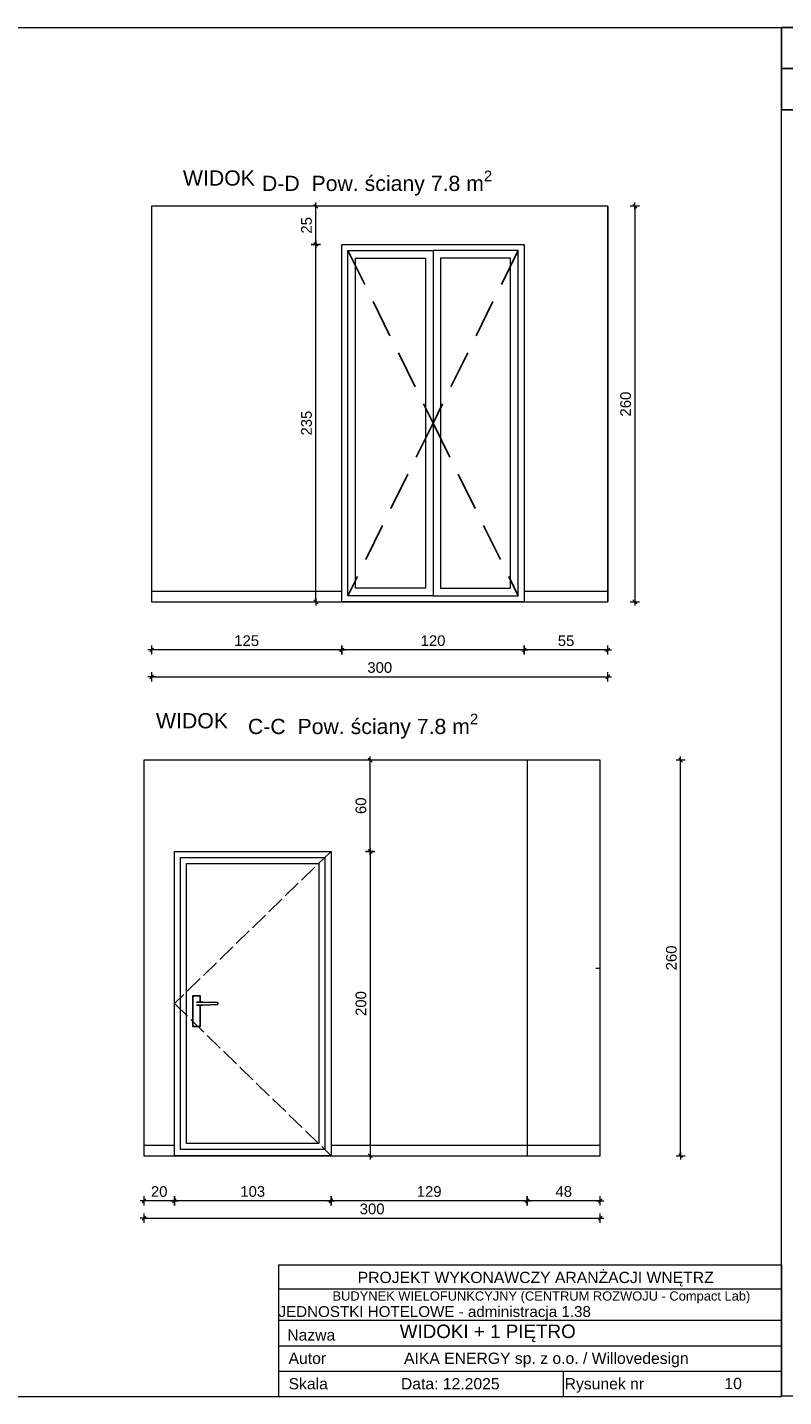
# Model space of a CAD drawing. Header units: millimetres. Extents: x 69081 to 158617, y -37521 to -9534.
# Tile 22 of 256: x 79746 to 80244, y -16424 to -15524. Entities that reach past the tile are written whole.
import ezdxf
from ezdxf.enums import TextEntityAlignment as Align

# ---------------------------------------------------------------- set-up
doc = ezdxf.new("R2010")
doc.units = ezdxf.units.MM
doc.linetypes.add('ACAD_ISO02W100', pattern=[15, 12, -3])
doc.linetypes.add('HIDDEN', pattern=[0.375, 0.25, -0.125])
for name, color, linetype in [('A-DRZ', 7, 'Continuous'), ('A-UKRYTE', 8, 'HIDDEN'), ('ADMINISTRACJA RYSUNKI', 7, 'Continuous'), ('F-BIL', 1, 'Continuous'), ('F-BIL-OP', 3, 'Continuous'), ('F-BIL-TA', 1, 'Continuous')]:
    doc.layers.add(name, color=color, linetype=linetype)
for name, color, linetype, lineweight in [('A_02_VIEW_1', 5, 'Continuous', 9), ('Aika MEBLE wypełnienie', 8, 'Continuous', 0), ('AIKA NUMERACJA ŚCIAN', 30, 'Continuous', 5), ('Aika OPISY', 7, 'Continuous', 20), ('AIKA tabelka ogólna 25', 7, 'Continuous', 20), ('Aika WYMIAROWANIE 25', 7, 'Continuous', 20)]:
    doc.layers.add(name, color=color, linetype=linetype, lineweight=lineweight)
doc.layers.add('Aika MEBLE WIDOKOWA', color=4, linetype='Continuous', lineweight=20, transparency=0.3)
doc.styles.add('AM_arial', font='arial.ttf')
doc.styles.add('Annotative', font='arial.ttf')
doc.styles.add('SIMPLEX', font='simplex', dxfattribs={"width": 0.85})
doc.styles.get("Standard").update_dxf_attribs({"font": 'arial.ttf'})
doc.dimstyles.new('Dwudziestka', dxfattribs={"dimtxt": 7, "dimasz": 0.6, "dimexe": 5, "dimexo": 0, "dimgap": 2.5, "dimtad": 1, "dimdec": 3, "dimrnd": 0.5, "dimdsep": 46, "dimtxsty": 'AM_arial', "dimblk": 'znacznik', "dimcen": 0.09, "dimdle": 5, "dimse1": 1, "dimse2": 1, "dimclre": 256, "dimadec": 0, "dimazin": 0, "dimtfac": 0.4, "dimtdec": 3, "dimtix": 1, "dimtofl": 0, "dimtmove": 2, "dimatfit": 3, "dimldrblk": 'NONE', "dimfxl": 1, "dimtfillclr": 256, "dimtolj": 1, "dimlwd": 18, "dimlwe": 15, "dimarcsym": 0})

# ---------------------------------------------------------------- blocks, each defined once
blk = doc.blocks.new('OKNO')
at = {"layer": 'A-UKRYTE', "ltscale": 100}
for points in [[(-56, 231), (0, 117.5), (-56, 4)], [(56, 231), (0, 117.5), (56, 4)]]:
    blk.add_lwpolyline(points, dxfattribs=at)
at = {"layer": 'A_02_VIEW_1'}
for points in [[(-60, 235), (60, 235), (60, 0), (-60, 0)], [(-56, 231), (0, 231), (0, 4), (-56, 4)], [(0, 4), (56, 4), (56, 231), (0, 231)]]:
    blk.add_lwpolyline(points, close=True, dxfattribs=at)
at = {"layer": 'A_02_VIEW_1', "color": 4}
for points in [[(-51, 226), (-5, 226), (-5, 9), (-51, 9)], [(5, 9), (51, 9), (51, 226), (5, 226)]]:
    blk.add_lwpolyline(points, close=True, dxfattribs=at)
blk = doc.blocks.new('znacznik')
at = {"color": 0}
for points in [[(-4, 0), (4, 0)], [(0, -5), (0, 5)]]:
    blk.add_lwpolyline(points, dxfattribs=at)
at = {"color": 1}
blk.add_lwpolyline([(-2.1, -2.1), (2.1, 2.1)], dxfattribs=at)
blk = doc.blocks.new('*D2635')
at = {"layer": 'Aika WYMIAROWANIE 25', "color": 0, "transparency": 16777216}
blk.add_line((80145.75, -15642.51), (80145.75, -15901.31), dxfattribs=at)
at = {"layer": 'Defpoints', "color": 0, "transparency": 16777216}
for p in [(80128, -15641.91), (80128, -15901.91), (80145.75, -15901.91)]:
    blk.add_point(p, dxfattribs=at)
at = {"layer": 'Aika WYMIAROWANIE 25', "color": 0, "linetype": 'ByBlock', "transparency": 16777216, "xscale": 0.6, "yscale": 0.6, "zscale": 0.6}
for p, rotation in [((80145.75, -15641.91), 90), ((80145.75, -15901.91), 270)]:
    blk.add_blockref('znacznik', p, dxfattribs=dict(at, rotation=rotation))
at = {"layer": 'Aika WYMIAROWANIE 25', "color": 0, "transparency": 16777216, "insert": (80139.68, -15771.91), "char_height": 7, "attachment_point": 5, "rotation": 90, "style": 'AM_arial'}
blk.add_mtext('\\A1;260', dxfattribs=at)
blk = doc.blocks.new('_None')
blk = doc.blocks.new('*D2636')
at = {"layer": 'Aika WYMIAROWANIE 25', "color": 0, "transparency": 16777216}
blk.add_line((80127.4, -15933.5), (80073.65, -15933.5), dxfattribs=at)
at = {"layer": 'Defpoints', "color": 0, "transparency": 16777216}
for p in [(80073.05, -15901.91), (80128, -15901.91), (80073.05, -15933.5)]:
    blk.add_point(p, dxfattribs=at)
at = {"layer": 'Aika WYMIAROWANIE 25', "color": 0, "linetype": 'ByBlock', "transparency": 16777216, "xscale": 0.6, "yscale": 0.6, "zscale": 0.6, "rotation": 180}
blk.add_blockref('znacznik', (80073.05, -15933.5), dxfattribs=at)
at = {"layer": 'Aika WYMIAROWANIE 25', "color": 0, "linetype": 'ByBlock', "transparency": 16777216, "xscale": 0.6, "yscale": 0.6, "zscale": 0.6}
blk.add_blockref('znacznik', (80128, -15933.5), dxfattribs=at)
at = {"layer": 'Aika WYMIAROWANIE 25', "color": 0, "transparency": 16777216, "insert": (80100.52, -15927.44), "char_height": 7, "attachment_point": 5, "style": 'AM_arial'}
blk.add_mtext('\\A1;55', dxfattribs=at)
blk = doc.blocks.new('*D2637')
at = {"layer": 'Aika WYMIAROWANIE 25', "color": 0, "transparency": 16777216}
blk.add_line((80072.45, -15933.5), (79953.65, -15933.5), dxfattribs=at)
at = {"layer": 'Defpoints', "color": 0, "transparency": 16777216}
for p in [(79953.05, -15901.91), (80073.05, -15901.91), (79953.05, -15933.5)]:
    blk.add_point(p, dxfattribs=at)
at = {"layer": 'Aika WYMIAROWANIE 25', "color": 0, "linetype": 'ByBlock', "transparency": 16777216, "xscale": 0.6, "yscale": 0.6, "zscale": 0.6, "rotation": 180}
blk.add_blockref('znacznik', (79953.05, -15933.5), dxfattribs=at)
at = {"layer": 'Aika WYMIAROWANIE 25', "color": 0, "linetype": 'ByBlock', "transparency": 16777216, "xscale": 0.6, "yscale": 0.6, "zscale": 0.6}
blk.add_blockref('znacznik', (80073.05, -15933.5), dxfattribs=at)
at = {"layer": 'Aika WYMIAROWANIE 25', "color": 0, "transparency": 16777216, "insert": (80013.05, -15927.43), "char_height": 7, "attachment_point": 5, "style": 'AM_arial'}
blk.add_mtext('\\A1;120', dxfattribs=at)
blk = doc.blocks.new('*D2638')
at = {"layer": 'Aika WYMIAROWANIE 25', "color": 0, "transparency": 16777216}
blk.add_line((79952.45, -15933.5), (79828.6, -15933.5), dxfattribs=at)
at = {"layer": 'Defpoints', "color": 0, "transparency": 16777216}
for p in [(79828, -15901.91), (79953.05, -15901.91), (79828, -15933.5)]:
    blk.add_point(p, dxfattribs=at)
at = {"layer": 'Aika WYMIAROWANIE 25', "color": 0, "linetype": 'ByBlock', "transparency": 16777216, "xscale": 0.6, "yscale": 0.6, "zscale": 0.6, "rotation": 180}
blk.add_blockref('znacznik', (79828, -15933.5), dxfattribs=at)
at = {"layer": 'Aika WYMIAROWANIE 25', "color": 0, "linetype": 'ByBlock', "transparency": 16777216, "xscale": 0.6, "yscale": 0.6, "zscale": 0.6}
blk.add_blockref('znacznik', (79953.05, -15933.5), dxfattribs=at)
at = {"layer": 'Aika WYMIAROWANIE 25', "color": 0, "transparency": 16777216, "insert": (79890.52, -15927.43), "char_height": 7, "attachment_point": 5, "style": 'AM_arial'}
blk.add_mtext('\\A1;125', dxfattribs=at)
blk = doc.blocks.new('*D2639')
at = {"layer": 'Aika WYMIAROWANIE 25', "color": 0, "transparency": 16777216}
blk.add_line((79935.95, -15901.31), (79935.95, -15667.51), dxfattribs=at)
at = {"layer": 'Defpoints', "color": 0, "transparency": 16777216}
for p in [(79935.95, -15666.91), (79953.05, -15666.91), (79953.05, -15901.91)]:
    blk.add_point(p, dxfattribs=at)
at = {"layer": 'Aika WYMIAROWANIE 25', "color": 0, "linetype": 'ByBlock', "transparency": 16777216, "xscale": 0.6, "yscale": 0.6, "zscale": 0.6}
for p, rotation in [((79935.95, -15666.91), 90), ((79935.95, -15901.91), 270)]:
    blk.add_blockref('znacznik', p, dxfattribs=dict(at, rotation=rotation))
at = {"layer": 'Aika WYMIAROWANIE 25', "color": 0, "transparency": 16777216, "insert": (79929.87, -15784.41), "char_height": 7, "attachment_point": 5, "rotation": 90, "style": 'AM_arial'}
blk.add_mtext('\\A1;235', dxfattribs=at)
blk = doc.blocks.new('*D2640')
at = {"layer": 'Aika WYMIAROWANIE 25', "color": 0, "transparency": 16777216}
blk.add_line((79935.95, -15666.31), (79935.95, -15642.51), dxfattribs=at)
at = {"layer": 'Defpoints', "color": 0, "transparency": 16777216}
for p in [(79935.95, -15641.91), (79953.05, -15641.91), (79953.05, -15666.91)]:
    blk.add_point(p, dxfattribs=at)
at = {"layer": 'Aika WYMIAROWANIE 25', "color": 0, "linetype": 'ByBlock', "transparency": 16777216, "xscale": 0.6, "yscale": 0.6, "zscale": 0.6}
for p, rotation in [((79935.95, -15641.91), 90), ((79935.95, -15666.91), 270)]:
    blk.add_blockref('znacznik', p, dxfattribs=dict(at, rotation=rotation))
at = {"layer": 'Aika WYMIAROWANIE 25', "color": 0, "transparency": 16777216, "insert": (79929.87, -15654.41), "char_height": 7, "attachment_point": 5, "rotation": 90, "style": 'AM_arial'}
blk.add_mtext('\\A1;25', dxfattribs=at)
blk = doc.blocks.new('*D2641')
at = {"layer": 'Aika WYMIAROWANIE 25', "color": 0, "transparency": 16777216}
blk.add_line((79828.6, -15951.15), (80127.4, -15951.15), dxfattribs=at)
at = {"layer": 'Defpoints', "color": 0, "transparency": 16777216}
for p in [(79828, -15641.91), (80128, -15641.91), (80128, -15951.15)]:
    blk.add_point(p, dxfattribs=at)
at = {"layer": 'Aika WYMIAROWANIE 25', "color": 0, "linetype": 'ByBlock', "transparency": 16777216, "xscale": 0.6, "yscale": 0.6, "zscale": 0.6, "rotation": 180}
blk.add_blockref('znacznik', (79828, -15951.15), dxfattribs=at)
at = {"layer": 'Aika WYMIAROWANIE 25', "color": 0, "linetype": 'ByBlock', "transparency": 16777216, "xscale": 0.6, "yscale": 0.6, "zscale": 0.6}
blk.add_blockref('znacznik', (80128, -15951.15), dxfattribs=at)
at = {"layer": 'Aika WYMIAROWANIE 25', "color": 0, "transparency": 16777216, "insert": (79978, -15945.07), "char_height": 7, "attachment_point": 5, "style": 'AM_arial'}
blk.add_mtext('\\A1;300', dxfattribs=at)
blk = doc.blocks.new('*D2642')
at = {"layer": 'Aika WYMIAROWANIE 25', "color": 0, "transparency": 16777216}
blk.add_line((80175.82, -16265.3), (80175.82, -16006.5), dxfattribs=at)
at = {"layer": 'Defpoints', "color": 0, "transparency": 16777216}
for p in [(80122.99, -16005.9), (80175.82, -16005.9), (80122.99, -16265.9)]:
    blk.add_point(p, dxfattribs=at)
at = {"layer": 'Aika WYMIAROWANIE 25', "color": 0, "linetype": 'ByBlock', "transparency": 16777216, "xscale": 0.6, "yscale": 0.6, "zscale": 0.6}
for p, rotation in [((80175.82, -16005.9), 90), ((80175.82, -16265.9), 270)]:
    blk.add_blockref('znacznik', p, dxfattribs=dict(at, rotation=rotation))
at = {"layer": 'Aika WYMIAROWANIE 25', "color": 0, "transparency": 16777216, "insert": (80169.75, -16135.9), "char_height": 7, "attachment_point": 5, "rotation": 90, "style": 'AM_arial'}
blk.add_mtext('\\A1;260', dxfattribs=at)
blk = doc.blocks.new('*D2643')
at = {"layer": 'Aika WYMIAROWANIE 25', "color": 0, "transparency": 16777216}
blk.add_line((80122.39, -16295.53), (80075.59, -16295.53), dxfattribs=at)
at = {"layer": 'Defpoints', "color": 0, "transparency": 16777216}
for p in [(80074.99, -16265.9), (80122.99, -16265.9), (80074.99, -16295.53)]:
    blk.add_point(p, dxfattribs=at)
at = {"layer": 'Aika WYMIAROWANIE 25', "color": 0, "linetype": 'ByBlock', "transparency": 16777216, "xscale": 0.6, "yscale": 0.6, "zscale": 0.6, "rotation": 180}
blk.add_blockref('znacznik', (80074.99, -16295.53), dxfattribs=at)
at = {"layer": 'Aika WYMIAROWANIE 25', "color": 0, "linetype": 'ByBlock', "transparency": 16777216, "xscale": 0.6, "yscale": 0.6, "zscale": 0.6}
blk.add_blockref('znacznik', (80122.99, -16295.53), dxfattribs=at)
at = {"layer": 'Aika WYMIAROWANIE 25', "color": 0, "transparency": 16777216, "insert": (80098.99, -16289.46), "char_height": 7, "attachment_point": 5, "style": 'AM_arial'}
blk.add_mtext('\\A1;48', dxfattribs=at)
blk = doc.blocks.new('*D2644')
at = {"layer": 'Aika WYMIAROWANIE 25', "color": 0, "transparency": 16777216}
blk.add_line((80074.39, -16295.53), (79946.59, -16295.53), dxfattribs=at)
at = {"layer": 'Defpoints', "color": 0, "transparency": 16777216}
for p in [(79945.99, -16265.9), (80074.99, -16265.9), (79945.99, -16295.53)]:
    blk.add_point(p, dxfattribs=at)
at = {"layer": 'Aika WYMIAROWANIE 25', "color": 0, "linetype": 'ByBlock', "transparency": 16777216, "xscale": 0.6, "yscale": 0.6, "zscale": 0.6, "rotation": 180}
blk.add_blockref('znacznik', (79945.99, -16295.53), dxfattribs=at)
at = {"layer": 'Aika WYMIAROWANIE 25', "color": 0, "linetype": 'ByBlock', "transparency": 16777216, "xscale": 0.6, "yscale": 0.6, "zscale": 0.6}
blk.add_blockref('znacznik', (80074.99, -16295.53), dxfattribs=at)
at = {"layer": 'Aika WYMIAROWANIE 25', "color": 0, "transparency": 16777216, "insert": (80010.49, -16289.46), "char_height": 7, "attachment_point": 5, "style": 'AM_arial'}
blk.add_mtext('\\A1;129', dxfattribs=at)
blk = doc.blocks.new('*D2645')
at = {"layer": 'Aika WYMIAROWANIE 25', "color": 0, "transparency": 16777216}
blk.add_line((79945.39, -16295.53), (79843.59, -16295.53), dxfattribs=at)
at = {"layer": 'Defpoints', "color": 0, "transparency": 16777216}
for p in [(79842.99, -16265.9), (79945.99, -16265.9), (79842.99, -16295.53)]:
    blk.add_point(p, dxfattribs=at)
at = {"layer": 'Aika WYMIAROWANIE 25', "color": 0, "linetype": 'ByBlock', "transparency": 16777216, "xscale": 0.6, "yscale": 0.6, "zscale": 0.6, "rotation": 180}
blk.add_blockref('znacznik', (79842.99, -16295.53), dxfattribs=at)
at = {"layer": 'Aika WYMIAROWANIE 25', "color": 0, "linetype": 'ByBlock', "transparency": 16777216, "xscale": 0.6, "yscale": 0.6, "zscale": 0.6}
blk.add_blockref('znacznik', (79945.99, -16295.53), dxfattribs=at)
at = {"layer": 'Aika WYMIAROWANIE 25', "color": 0, "transparency": 16777216, "insert": (79894.49, -16289.45), "char_height": 7, "attachment_point": 5, "style": 'AM_arial'}
blk.add_mtext('\\A1;103', dxfattribs=at)
blk = doc.blocks.new('*D2646')
at = {"layer": 'Aika WYMIAROWANIE 25', "color": 0, "transparency": 16777216}
blk.add_line((79842.39, -16295.53), (79823.59, -16295.53), dxfattribs=at)
at = {"layer": 'Defpoints', "color": 0, "transparency": 16777216}
for p in [(79822.99, -16265.9), (79842.99, -16265.9), (79822.99, -16295.53)]:
    blk.add_point(p, dxfattribs=at)
at = {"layer": 'Aika WYMIAROWANIE 25', "color": 0, "linetype": 'ByBlock', "transparency": 16777216, "xscale": 0.6, "yscale": 0.6, "zscale": 0.6, "rotation": 180}
blk.add_blockref('znacznik', (79822.99, -16295.53), dxfattribs=at)
at = {"layer": 'Aika WYMIAROWANIE 25', "color": 0, "linetype": 'ByBlock', "transparency": 16777216, "xscale": 0.6, "yscale": 0.6, "zscale": 0.6}
blk.add_blockref('znacznik', (79842.99, -16295.53), dxfattribs=at)
at = {"layer": 'Aika WYMIAROWANIE 25', "color": 0, "transparency": 16777216, "insert": (79832.99, -16289.46), "char_height": 7, "attachment_point": 5, "style": 'AM_arial'}
blk.add_mtext('\\A1;20', dxfattribs=at)
blk = doc.blocks.new('*D2647')
at = {"layer": 'Aika WYMIAROWANIE 25', "color": 0, "transparency": 16777216}
blk.add_line((79823.59, -16306.97), (80122.39, -16306.97), dxfattribs=at)
at = {"layer": 'Defpoints', "color": 0, "transparency": 16777216}
for p in [(79822.99, -16265.9), (80122.99, -16265.9), (80122.99, -16306.97)]:
    blk.add_point(p, dxfattribs=at)
at = {"layer": 'Aika WYMIAROWANIE 25', "color": 0, "linetype": 'ByBlock', "transparency": 16777216, "xscale": 0.6, "yscale": 0.6, "zscale": 0.6, "rotation": 180}
blk.add_blockref('znacznik', (79822.99, -16306.97), dxfattribs=at)
at = {"layer": 'Aika WYMIAROWANIE 25', "color": 0, "linetype": 'ByBlock', "transparency": 16777216, "xscale": 0.6, "yscale": 0.6, "zscale": 0.6}
blk.add_blockref('znacznik', (80122.99, -16306.97), dxfattribs=at)
at = {"layer": 'Aika WYMIAROWANIE 25', "color": 0, "transparency": 16777216, "insert": (79972.99, -16300.89), "char_height": 7, "attachment_point": 5, "style": 'AM_arial'}
blk.add_mtext('\\A1;300', dxfattribs=at)
blk = doc.blocks.new('*D2648')
at = {"layer": 'Aika WYMIAROWANIE 25', "color": 0, "transparency": 16777216}
blk.add_line((79971.74, -16066.5), (79971.74, -16265.3), dxfattribs=at)
at = {"layer": 'Defpoints', "color": 0, "transparency": 16777216}
for p in [(79966.54, -16065.9), (79966.54, -16265.9), (79971.74, -16265.9)]:
    blk.add_point(p, dxfattribs=at)
at = {"layer": 'Aika WYMIAROWANIE 25', "color": 0, "linetype": 'ByBlock', "transparency": 16777216, "xscale": 0.6, "yscale": 0.6, "zscale": 0.6}
for p, rotation in [((79971.74, -16065.9), 90), ((79971.74, -16265.9), 270)]:
    blk.add_blockref('znacznik', p, dxfattribs=dict(at, rotation=rotation))
at = {"layer": 'Aika WYMIAROWANIE 25', "color": 0, "transparency": 16777216, "insert": (79965.66, -16165.9), "char_height": 7, "attachment_point": 5, "rotation": 90, "style": 'AM_arial'}
blk.add_mtext('\\A1;200', dxfattribs=at)
blk = doc.blocks.new('*D2649')
at = {"layer": 'Aika WYMIAROWANIE 25', "color": 0, "transparency": 16777216}
blk.add_line((79971.74, -16065.3), (79971.74, -16006.5), dxfattribs=at)
at = {"layer": 'Defpoints', "color": 0, "transparency": 16777216}
for p in [(79966.54, -16005.9), (79971.74, -16005.9), (79966.54, -16065.9)]:
    blk.add_point(p, dxfattribs=at)
at = {"layer": 'Aika WYMIAROWANIE 25', "color": 0, "linetype": 'ByBlock', "transparency": 16777216, "xscale": 0.6, "yscale": 0.6, "zscale": 0.6}
for p, rotation in [((79971.74, -16005.9), 90), ((79971.74, -16065.9), 270)]:
    blk.add_blockref('znacznik', p, dxfattribs=dict(at, rotation=rotation))
at = {"layer": 'Aika WYMIAROWANIE 25', "color": 0, "transparency": 16777216, "insert": (79965.66, -16035.9), "char_height": 7, "attachment_point": 5, "rotation": 90, "style": 'AM_arial'}
blk.add_mtext('\\A1;60', dxfattribs=at)
blk = doc.blocks.new('Aika tabelka 25')
at = {"layer": 'AIKA tabelka ogólna 25', "transparency": 33554610}
for p, q in [((-330.67, 86.57), (0, 86.57)), ((-330.67, 86.57), (-330.67, 0)), ((0, 86.57), (0, 0)), ((-330.67, 50.22), (0, 50.22)), ((-330.67, 50.22), (0, 50.22)), ((-330.67, 33.48), (0, 33.48)), ((-330.67, 33.48), (0, 33.48)), ((-330.67, 16.74), (0, 16.74)), ((-330.67, 16.74), (0, 16.74)), ((-143.56, 16.74), (-143.56, 0)), ((-330.67, 0.11), (0, 0.11)), ((-330.67, 0.11), (0, 0.11))]:
    blk.add_line(p, q, dxfattribs=at)
at = {"layer": 'AIKA tabelka ogólna 25', "linetype": 'ByBlock', "transparency": 33554610}
blk.add_line((-330.49, 70.91), (0.18, 70.91), dxfattribs=at)
for s, height, p in [('PROJEKT WYKONAWCZY ARANŻACJI WNĘTRZ', 7.392, (-161.54, 82.03)), ('BUDYNEK WIELOFUNKCYJNY (CENTRUM ROZWOJU - Compact Lab) ', 6.0609, (-156.64, 69.17))]:
    blk.add_text(s, height=height, dxfattribs=at).set_placement(p, align=Align.TOP_CENTER)
for s, p in [('Nazwa ', (-324.9, 36.85)), ('Autor', (-324.03, 21.52)), ('AIKA ENERGY sp. z o.o. / Willovedesign', (-248.11, 21.52)), ('Skala ', (-324.03, 4.78)), (' Data: 12.2025', (-253.02, 4.78)), (' Rysunek nr ', (-145.39, 4.78))]:
    blk.add_text(s, height=7.392, dxfattribs=at).set_placement(p)
blk = doc.blocks.new('DYBY-BL5')
at = {"layer": 'F-BIL-TA', "color": 1}
blk.add_line((0, 45), (110, 45), dxfattribs=at)
blk.add_lwpolyline([(0, 0), (0, 90), (110, 90), (110, 0)], close=True, dxfattribs=at)
at = {"layer": 'F-BIL-OP', "style": 'SIMPLEX', "width": 0.85}
blk.add_attdef('NR', text='', height=20, dxfattribs=at).set_placement((56, 55), align=Align.CENTER)
at = {"layer": 'F-BIL-OP', "color": 2, "style": 'SIMPLEX', "width": 0.85, "flags": 1}
for tag, p in [('NAZWA', (119, 55)), ('POSADZKA', (119, 12)), ('GRUPA', (119, -27)), ('RODZAJ', (119, -72))]:
    blk.add_attdef(tag, p, '', height=19, dxfattribs=at)
at = {"layer": 'F-BIL-OP', "color": 2, "style": 'SIMPLEX', "width": 0.85}
blk.add_attdef('POW.', text='', height=20, dxfattribs=at).set_placement((56, 12), align=Align.CENTER)
at = {"layer": 'F-BIL-OP', "color": 2, "style": 'SIMPLEX', "width": 0.85, "flags": 1}
blk.add_attdef('POWH.', text='', height=20, dxfattribs=at).set_placement((56, -27), align=Align.CENTER)

msp = doc.modelspace()

# ---------------------------------------------------------------- linework, layer by layer
at = {"layer": 'A-DRZ', "color": 251, "true_color": 0x636466}
for points in [[(79860.0326, -16164.8952), (79860.0326, -16160.8952), (79855.0326, -16160.8952), (79855.0326, -16180.8952), (79860.0326, -16180.8952), (79860.0326, -16166.8952)], [(79857.5326, -16164.8952), (79861.5326, -16164.8952), (79871.5326, -16165.2952), (79871.5326, -16166.4952), (79861.5326, -16166.8952), (79857.5326, -16166.8952)]]:
    msp.add_lwpolyline(points, dxfattribs=at)
at = {"layer": 'ADMINISTRACJA RYSUNKI', "color": 7, "lineweight": 5}
for points in [[(78975.4345, -16337.5443), (78975.4345, -16424.1134), (80242.0967, -16424.1134), (80242.0967, -15524.5385), (78975.4345, -15524.5385)], [(79827.9962, -15641.912), (79827.9962, -15901.912)], [(79827.9962, -15901.912), (80127.9962, -15901.912), (80127.9962, -15641.912), (79827.9962, -15641.912), (79827.9962, -15901.912)], [(80127.9962, -15641.912), (80127.9962, -15901.912)], [(80074.9903, -16005.8952), (80074.9903, -16265.8952)]]:
    msp.add_lwpolyline(points, dxfattribs=at)
at = {"layer": 'ADMINISTRACJA RYSUNKI', "color": 1, "lineweight": 5}
msp.add_lwpolyline([(80242.0967, -15524.5385), (78975.4345, -15524.5385), (78975.4345, -16424.1134), (80242.0967, -16424.1134)], close=True, dxfattribs=at)
at = {"layer": 'ADMINISTRACJA RYSUNKI', "color": 7, "lineweight": 5}
for points in [[(80242.0967, -15524.3114), (80941.3749, -15524.3114), (80941.3749, -16423.8863), (80242.0967, -16423.8863)], [(79822.9903, -16005.8952), (79822.9903, -16265.8952), (80122.9903, -16265.8952), (80122.9903, -16005.8952)]]:
    msp.add_lwpolyline(points, close=True, dxfattribs=at)
at = {"layer": 'ADMINISTRACJA RYSUNKI', "color": 251, "lineweight": 5, "true_color": 0x636466}
msp.add_lwpolyline([(79842.9903, -16265.8952), (79842.9903, -16065.8952), (79945.9903, -16065.8952), (79945.9903, -16265.8952), (79842.9903, -16265.8952)], dxfattribs=at)
at = {"layer": 'ADMINISTRACJA RYSUNKI', "color": 251, "linetype": 'ACAD_ISO02W100', "lineweight": 5, "true_color": 0x636466}
msp.add_lwpolyline([(79945.9903, -16065.8952), (79842.9903, -16165.8952), (79945.9903, -16265.8952)], dxfattribs=at)
at = {"layer": 'ADMINISTRACJA RYSUNKI', "color": 251, "lineweight": 5, "true_color": 0x636466}
for points in [[(79846.9903, -16261.8952), (79846.9903, -16069.8952), (79941.9903, -16069.8952), (79941.9903, -16261.8952)], [(79850.9903, -16257.8952), (79850.9903, -16073.8952), (79937.9903, -16073.8952), (79937.9903, -16257.8952)]]:
    msp.add_lwpolyline(points, close=True, dxfattribs=at)
at = {"layer": 'Aika MEBLE wypełnienie'}
for points in [[(79827.9962, -15894.912), (79953.0506, -15894.912)], [(80073.0506, -15894.912), (80127.9962, -15894.912)], [(80120.1266, -16142.6785), (80122.9903, -16142.6785)], [(79822.9903, -16258.8952), (79842.9903, -16258.8952)], [(79945.9903, -16258.8952), (80122.9903, -16258.8952)]]:
    msp.add_lwpolyline(points, dxfattribs=at)

# ---------------------------------------------------------------- block references
at = {"transparency": 33554610}
msp.add_blockref('Aika tabelka 25', (80242.0967, -16424.227), dxfattribs=at)
at = {"layer": 'Aika MEBLE WIDOKOWA', "ltscale": 10}
msp.add_blockref('OKNO', (80013.0506, -15901.912), dxfattribs=at)
at = {"layer": 'F-BIL', "xscale": 0.6, "yscale": 0.6, "zscale": 0.6}
msp.add_blockref('DYBY-BL5', (80242.0967, -15578.425), dxfattribs=at).add_auto_attribs({'NR': '1.41', 'POW.': '24,56'})

# ---------------------------------------------------------------- texts
at = {"layer": 'AIKA NUMERACJA ŚCIAN', "transparency": 33554687, "char_height": 10, "width": 133.251804, "attachment_point": 1, "style": 'Annotative'}
for insert in [(79848.6034, -15618.3006), (79830.9, -15974.9986)]:
    msp.add_mtext('WIDOK ', dxfattribs=dict(at, insert=insert))
at = {"layer": 'AIKA NUMERACJA ŚCIAN', "transparency": 33554687, "char_height": 10, "attachment_point": 1, "style": 'Annotative'}
for s, insert in [('\\A1;D-D  Pow. ściany 7.8 m{\\H0.7x;\\S2^ ;}', (79900.5482, -15618.4326)), ('\\A1;C-C  Pow. ściany 7.8 m{\\H0.7x;\\S2^ ;}', (79891.3489, -15975.3633))]:
    msp.add_mtext_dynamic_manual_height_columns(s, width=358.759768, gutter_width=8.4365, heights=[0], dxfattribs=dict(at, insert=insert))
at = {"layer": 'Aika OPISY', "color": 5, "transparency": 33554610, "style": 'Annotative'}
for s, height, p in [('JEDNOSTKI HOTELOWE - administracja 1.38 ', 7.133156, (79911.425, -16371.9066)), ('WIDOKI + 1 PIĘTRO', 8.849063, (79991.1334, -16385.7407))]:
    msp.add_text(s, height=height, dxfattribs=at).set_placement(p)
at = {"layer": 'AIKA tabelka ogólna 25', "linetype": 'ByBlock', "transparency": 33554610}
msp.add_text('10', height=7.392, dxfattribs=at).set_placement((80204.6145, -16419.3142))

# ---------------------------------------------------------------- dimensions: what is measured, and where the dimension line sits
at = {"layer": 'Aika WYMIAROWANIE 25'}
for base, p1, p2, picture, middle in [((79935.9473, -15641.912), (79953.0506, -15666.912), (79953.0506, -15641.912), '*D2640', (79929.8733, -15654.412)), ((80145.7532, -15901.912), (80127.9962, -15641.912), (80127.9962, -15901.912), '*D2635', (80139.6792, -15771.912)), ((79935.9473, -15666.912), (79953.0506, -15901.912), (79953.0506, -15666.912), '*D2639', (79929.8709, -15784.412)), ((79971.7357, -16005.8952), (79966.5359, -16065.8952), (79966.5359, -16005.8952), '*D2649', (79965.6616, -16035.8952)), ((80175.8236, -16005.8952), (80122.9903, -16265.8952), (80122.9903, -16005.8952), '*D2642', (80169.7496, -16135.8952)), ((79971.7357, -16265.8952), (79966.5359, -16065.8952), (79966.5359, -16265.8952), '*D2648', (79965.6616, -16165.8952))]:
    dim = msp.add_linear_dim(base=base, p1=p1, p2=p2, angle=90, dimstyle='Dwudziestka', override={"dimlwd": 65535}, dxfattribs=at)
    dim.commit()
    dim.dimension.update_dxf_attribs({"geometry": picture, "text_midpoint": middle})
for base, p1, p2, picture, middle in [((80127.9962, -15951.1469), (79827.9962, -15641.912), (80127.9962, -15641.912), '*D2641', (79977.9962, -15945.0705)), ((79827.9962, -15933.5033), (79953.0506, -15901.912), (79827.9962, -15901.912), '*D2638', (79890.5234, -15927.4292)), ((79953.0506, -15933.5033), (80073.0506, -15901.912), (79953.0506, -15901.912), '*D2637', (80013.0506, -15927.4292)), ((80073.0506, -15933.5033), (80127.9962, -15901.912), (80073.0506, -15901.912), '*D2636', (80100.5234, -15927.4436)), ((79822.9903, -16295.5302), (79842.9903, -16265.8952), (79822.9903, -16265.8952), '*D2646', (79832.9903, -16289.4562)), ((80122.9903, -16306.9713), (79822.9903, -16265.8952), (80122.9903, -16265.8952), '*D2647', (79972.9903, -16300.8949)), ((79842.9903, -16295.5302), (79945.9903, -16265.8952), (79842.9903, -16265.8952), '*D2645', (79894.4903, -16289.4538)), ((79945.9903, -16295.5302), (80074.9903, -16265.8952), (79945.9903, -16265.8952), '*D2644', (80010.4903, -16289.4562)), ((80074.9903, -16295.5302), (80122.9903, -16265.8952), (80074.9903, -16265.8952), '*D2643', (80098.9903, -16289.4562))]:
    dim = msp.add_linear_dim(base=base, p1=p1, p2=p2, dimstyle='Dwudziestka', override={"dimlwd": 65535}, dxfattribs=at)
    dim.commit()
    dim.dimension.update_dxf_attribs({"geometry": picture, "text_midpoint": middle})

doc.saveas('drawing.dxf')
